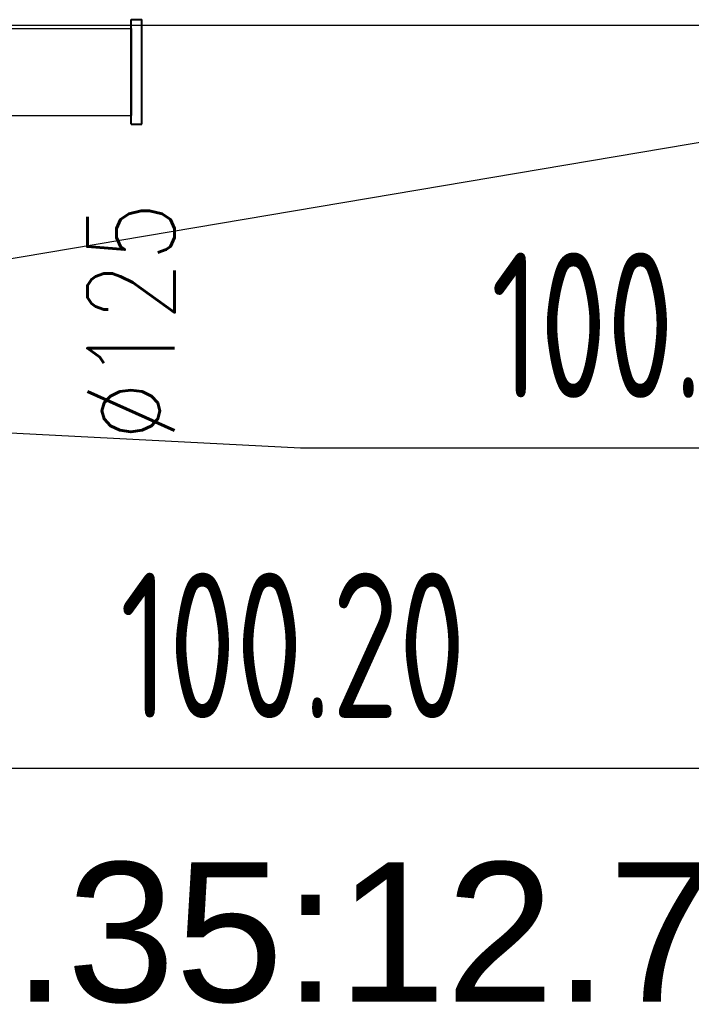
# Model space of a CAD drawing. Header units: millimetres. Extents: x -367720 to -162733, y 309172 to 337444.
# Tile 98 of 256: x -343761 to -342798, y 315939 to 317350. Entities that reach past the tile are written whole.
import ezdxf
from ezdxf.enums import TextEntityAlignment as Align

# ---------------------------------------------------------------- set-up
doc = ezdxf.new("R2010")
doc.units = ezdxf.units.MM
doc.header["$LTSCALE"] = 10
doc.header["$MEASUREMENT"] = 0
doc.linetypes.add('HIDDEN', pattern=[0.375, 0.25, -0.125])
doc.layers.get('0').update_dxf_attribs({"color": 255, "lineweight": 13})
for name, color, linetype, lineweight in [('LATS_PIPE_REFRIGERANT_INDEX', 1, 'Continuous', 0), ('VZ1', 6, 'Continuous', 18), ('vzt-odvod', 6, 'Continuous', 40), ('vzt-popis', 81, 'Continuous', 20), ('vzt-přívod', 2, 'Continuous', 40)]:
    doc.layers.add(name, color=color, linetype=linetype, lineweight=lineweight)
for name, color, linetype in [('VZT_odvod', 6, 'Continuous'), ('VZT_pozice', 1, 'Continuous'), ('ÚT_CHL-ovladač', 4, 'Continuous')]:
    doc.layers.add(name, color=color, linetype=linetype)
doc.styles.add('ISO8', font='ISO8.shx')
doc.styles.add('LATS_ANNO', font='arial.ttf')
doc.styles.add('ROMANS', font='ROMANS.shx', dxfattribs={"height": 80})

# ---------------------------------------------------------------- blocks, each defined once
blk = doc.blocks.new('LU-H')
at = {"linetype": 'ByBlock', "style": 'ISO8'}
blk.add_attdef('LU-WERT', text='', height=1, dxfattribs=at).set_placement((0.0065, -0.0082), align=Align.CENTER)
blk = doc.blocks.new('A$C44164CF6')
at = {"layer": 'VZT_pozice', "color": 7}
for p, q in [((12279.2, -1698.4), (10479.8, -2002.2)), ((9709.9, -2094.1), (11424.8, -2183.7))]:
    blk.add_line(p, q, dxfattribs=at)
at = {"layer": 'VZT_pozice', "color": 2}
for p, q in [((11424.8, -2183.7), (13077.7, -2183.7)), ((10902, -2642.8), (12554.9, -2642.8))]:
    blk.add_line(p, q, dxfattribs=at)
at = {"layer": 'ÚT_CHL-ovladač'}
blk.add_line((15056.1, -1578.2), (10283.3, -1578.2), dxfattribs=at)
at = {"layer": 'VZT_odvod', "linetype": 'HIDDEN', "ltscale": 200}
ref = blk.add_blockref('LU-H', (12075.4, -2109.9, 0), dxfattribs=dict(at, xscale=-250, yscale=250, zscale=250))
ref.add_attrib('LU-WERT', '100.19', dxfattribs={"layer": '0', "linetype": 'ByBlock', "height": 208.33, "style": 'ISO8', "width": 0.75}).set_placement((11936.6, -2112, 0), align=Align.CENTER)
ref = blk.add_blockref('LU-H', (11552.6, -2569, 0), dxfattribs=dict(at, xscale=-250, yscale=250, zscale=250))
ref.add_attrib('LU-WERT', '100.20', dxfattribs={"layer": '0', "linetype": 'ByBlock', "height": 208.33, "style": 'ISO8', "width": 0.75}).set_placement((11413.8, -2571, 0), align=Align.CENTER)
at = {"layer": 'LATS_PIPE_REFRIGERANT_INDEX', "color": 7, "style": 'LATS_ANNO'}
blk.add_text('6.35:12.7', height=200, dxfattribs=at).set_placement((10856.6, -2877.8), align=Align.MIDDLE_LEFT)
at = {"layer": 'VZ1', "extrusion": (0, -1, -1.22461e-16), "style": 'ROMANS', "width": 0.8, "flags": 1}
for tag, p in [('MATERIAL', (-2269.1, 3112.5, -14812.2)), ('PRIRUBA', (-2269.1, 3112.5, -14812.2)), ('PRUTOK', (-2269.1, 3112.5, -14812.2)), ('PLOCHA', (-2269.1, 3112.5, -14812.2)), ('OBVOD', (-2269.1, 3112.5, -14812.2)), ('NAZEV', (-2269.1, 3112.5, -14812.2)), ('USEK', (-2269.1, 3112.5, -14812.2)), ('KOTA', (-2269.1, 3112.5, -14812.2)), ('TVAR', (-2269.1, 3112.5, -14812.2)), ('NB2', (-2269.1, 3112.5, -14812.2)), ('NB1', (-2269.1, 3112.5, -14812.2)), ('POS', (-2269.1, 3112.5, -14812.2)), ('DB', (-2269.1, 3112.5, -14812.2)), ('DA', (-2269.1, 3112.5, -14812.2)), ('B2', (-2269.1, 3112.5, -14812.2)), ('A2', (-2269.1, 3112.5, -14812.2)), ('B1', (-2269.1, 3112.5, -14812.2)), ('A1', (-2269.1, 3112.5, -14812.2)), ('LT', (-2269.1, 3112.5, -14812.2)), ('MATERIAL', (99885.3, 3112.5, -14812.2)), ('PRIRUBA', (99885.3, 3112.5, -14812.2)), ('PRUTOK', (99885.3, 3112.5, -14812.2)), ('PLOCHA', (99885.3, 3112.5, -14812.2)), ('OBVOD', (99885.3, 3112.5, -14812.2)), ('NAZEV', (99885.3, 3112.5, -14812.2)), ('USEK', (99885.3, 3112.5, -14812.2)), ('KOTA', (99885.3, 3112.5, -14812.2)), ('TVAR', (99885.3, 3112.5, -14812.2)), ('NB2', (99885.3, 3112.5, -14812.2)), ('NB1', (99885.3, 3112.5, -14812.2)), ('POS', (99885.3, 3112.5, -14812.2)), ('DB', (99885.3, 3112.5, -14812.2)), ('DA', (99885.3, 3112.5, -14812.2)), ('B2', (99885.3, 3112.5, -14812.2)), ('B1', (99885.3, 3112.5, -14812.2)), ('LT', (99885.3, 3112.5, -14812.2)), ('A2', (99885.3, 3112.5, -14812.2)), ('A1', (99885.3, 3112.5, -14812.2))]:
    blk.add_attdef(tag, p, '', height=1, rotation=180, dxfattribs=at)
at = {"layer": 'VZ1', "extrusion": (1.22461e-16, 1, 4.44089e-16), "style": 'ROMANS', "width": 0.8, "flags": 1}
for tag, p in [('MATERIAL', (2269.1, 2852.5, 14812.2)), ('PRIRUBA', (2269.1, 2852.5, 14812.2)), ('IZOLACE', (2269.1, 2852.5, 14812.2)), ('PRUTOK', (2269.1, 2852.5, 14812.2)), ('PLOCHA', (2269.1, 2852.5, 14812.2)), ('NASTCE', (2269.1, 2852.5, 14812.2)), ('OBVOD', (2269.1, 2852.5, 14812.2)), ('NAZEV', (2269.1, 2852.5, 14812.2)), ('USEK', (2269.1, 2852.5, 14812.2)), ('KOTA', (2269.1, 2852.5, 14812.2)), ('TVAR', (2269.1, 2852.5, 14812.2)), ('NB2', (2269.1, 2852.5, 14812.2)), ('NB1', (2269.1, 2852.5, 14812.2)), ('POS', (2269.1, 2852.5, 14812.2)), ('VS', (2269.1, 2852.5, 14812.2)), ('B1', (2269.1, 2852.5, 14812.2)), ('A1', (2269.1, 2852.5, 14812.2)), ('LT', (2269.1, 2852.5, 14812.2)), ('MATERIAL', (-99885.3, 2852.5, 14812.2)), ('PRIRUBA', (-99885.3, 2852.5, 14812.2)), ('IZOLACE', (-99885.3, 2852.5, 14812.2)), ('PRUTOK', (-99885.3, 2852.5, 14812.2)), ('PLOCHA', (-99885.3, 2852.5, 14812.2)), ('NASTCE', (-99885.3, 2852.5, 14812.2)), ('OBVOD', (-99885.3, 2852.5, 14812.2)), ('NAZEV', (-99885.3, 2852.5, 14812.2)), ('USEK', (-99885.3, 2852.5, 14812.2)), ('KOTA', (-99885.3, 2852.5, 14812.2)), ('TVAR', (-99885.3, 2852.5, 14812.2)), ('NB2', (-99885.3, 2852.5, 14812.2)), ('NB1', (-99885.3, 2852.5, 14812.2)), ('POS', (-99885.3, 2852.5, 14812.2)), ('B1', (-99885.3, 2852.5, 14812.2)), ('VS', (-99885.3, 2852.5, 14812.2)), ('LT', (-99885.3, 2852.5, 14812.2)), ('A1', (-99885.3, 2852.5, 14812.2))]:
    blk.add_attdef(tag, p, '', height=1, dxfattribs=at)
blk = doc.blocks.new('trouba')
for p, q in [((-0.5, 1), (-0.5, 0)), ((-0.5, 1), (0.5, 1)), ((0.5, 1), (0.5, 0)), ((-0.5, 0), (0.5, 0))]:
    blk.add_line(p, q)
blk = doc.blocks.new('A$C44067DDB')
at = {"layer": 'vzt-odvod', "lineweight": 30}
for p, q in [((13200.8606, 4717.6736, 3000.9177), (21682.1169, 4717.6736, 2845.2508)), ((13200.8606, 4592.6736, 3000.9177), (21682.1169, 4592.6736, 2845.2508))]:
    blk.add_line(p, q, dxfattribs=at)
at = {"layer": 'vzt-přívod'}
blk.add_line((21682.1169, 4717.6736), (21682.1169, 4592.6736), dxfattribs=at)
at = {"layer": 'vzt-přívod', "xscale": 150, "yscale": 15, "zscale": 150, "rotation": 90}
blk.add_blockref('trouba', (21697.1169, 4655.1736), dxfattribs=at)
at = {"layer": 'VZ1', "extrusion": (1.04009e-13, 1, -4.87544e-15), "style": 'ROMANS', "width": 0.8, "flags": 1}
for tag in ['KOTA', 'USEK', 'TVAR', 'POS', 'NB2', 'NB1', 'VS', 'LT', 'D']:
    blk.add_attdef(tag, (-111318.983, 5039.0799, 11669.1415), '', height=1, dxfattribs=at)
at = {"layer": 'VZ1', "extrusion": (1, -3.06152e-16, 0), "style": 'ROMANS', "width": 0.8, "flags": 1}
for tag in ['NB2', 'NB1', 'PRUTOK', 'USEK', 'KOTA', 'NAZEV', 'PRIRUBA2', 'POS', 'MATERIAL', 'PRUMER', 'PLOCHA', 'LT', 'UHEL', 'R', 'D', 'TVAR']:
    blk.add_attdef(tag, (11669.1415, 5039.0799, 111318.983), '', height=1, rotation=90, dxfattribs=at)
at = {"layer": 'VZ1', "extrusion": (-2.71917e-32, 1, -4.44089e-16), "style": 'ROMANS', "width": 0.8, "flags": 1}
for tag, p in [('MATERIAL', (-177204.9859, 2943.2966, 11491.6104)), ('PRIRUBA', (-177204.9859, 2943.2966, 11491.6104)), ('PRUTOK', (-177204.9859, 2943.2966, 11491.6104)), ('PLOCHA', (-177204.9859, 2943.2966, 11491.6104)), ('OBVOD', (-177204.9859, 2943.2966, 11491.6104)), ('NAZEV', (-177204.9859, 2943.2966, 11491.6104)), ('KOTA', (-177204.9859, 2943.2966, 11491.6104)), ('USEK', (-177204.9859, 2943.2966, 11491.6104)), ('TVAR', (-177204.9859, 2943.2966, 11491.6104)), ('NBN', (-177204.9859, 2943.2966, 11491.6104)), ('POS', (-177204.9859, 2943.2966, 11491.6104)), ('NB3', (-177204.9859, 2943.2966, 11491.6104)), ('VS', (-177204.9859, 2943.2966, 11491.6104)), ('LT', (-177204.9859, 2943.2966, 11491.6104)), ('B', (-177204.9859, 2943.2966, 11491.6104)), ('R', (-177204.9859, 2943.2966, 11491.6104)), ('A', (-177204.9859, 2943.2966, 11491.6104)), ('MATERIAL', (-11332.888, 6131.7212, 9501.275)), ('MATERIAL', (-11332.9671, 2943.2966, 9501.275)), ('PRIRUBA', (-11332.888, 6131.7212, 9501.275)), ('PRIRUBA', (-11332.9671, 2943.2966, 9501.275)), ('PRUTOK', (-11332.888, 6131.7212, 9501.275)), ('PRUTOK', (-11332.9671, 2943.2966, 9501.275)), ('PLOCHA', (-11332.888, 6131.7212, 9501.275)), ('PLOCHA', (-11332.9671, 2943.2966, 9501.275)), ('OBVOD', (-11332.888, 6131.7212, 9501.275)), ('OBVOD', (-11332.9671, 2943.2966, 9501.275)), ('NAZEV', (-11332.888, 6131.7212, 9501.275)), ('NAZEV', (-11332.9671, 2943.2966, 9501.275)), ('KOTA', (-11332.888, 6131.7212, 9501.275)), ('USEK', (-11332.888, 6131.7212, 9501.275)), ('KOTA', (-11332.9671, 2943.2966, 9501.275)), ('USEK', (-11332.9671, 2943.2966, 9501.275)), ('TVAR', (-11332.888, 6131.7212, 9501.275)), ('TVAR', (-11332.9671, 2943.2966, 9501.275)), ('NBN', (-11332.888, 6131.7212, 9501.275)), ('NBN', (-11332.9671, 2943.2966, 9501.275)), ('POS', (-11332.888, 6131.7212, 9501.275)), ('NB3', (-11332.888, 6131.7212, 9501.275)), ('POS', (-11332.9671, 2943.2966, 9501.275)), ('NB3', (-11332.9671, 2943.2966, 9501.275)), ('VS', (-11332.888, 6131.7212, 9501.275)), ('LT', (-11332.888, 6131.7212, 9501.275)), ('VS', (-11332.9671, 2943.2966, 9501.275)), ('LT', (-11332.9671, 2943.2966, 9501.275)), ('B', (-11332.888, 6131.7212, 9501.275)), ('R', (-11332.888, 6131.7212, 9501.275)), ('A', (-11332.888, 6131.7212, 9501.275)), ('B', (-11332.9671, 2943.2966, 9501.275)), ('R', (-11332.9671, 2943.2966, 9501.275)), ('A', (-11332.9671, 2943.2966, 9501.275)), ('MATERIAL', (-109446.9123, 2943.2966, 9501.275)), ('PRIRUBA', (-109446.9123, 2943.2966, 9501.275)), ('PRUTOK', (-109446.9123, 2943.2966, 9501.275)), ('PLOCHA', (-109446.9123, 2943.2966, 9501.275)), ('OBVOD', (-109446.9123, 2943.2966, 9501.275)), ('NAZEV', (-109446.9123, 2943.2966, 9501.275)), ('KOTA', (-109446.9123, 2943.2966, 9501.275)), ('USEK', (-109446.9123, 2943.2966, 9501.275)), ('TVAR', (-109446.9123, 2943.2966, 9501.275)), ('NBN', (-109446.9123, 2943.2966, 9501.275)), ('POS', (-109446.9123, 2943.2966, 9501.275)), ('NB3', (-109446.9123, 2943.2966, 9501.275)), ('VS', (-109446.9123, 2943.2966, 9501.275)), ('LT', (-109446.9123, 2943.2966, 9501.275)), ('B', (-109446.9123, 2943.2966, 9501.275)), ('R', (-109446.9123, 2943.2966, 9501.275)), ('A', (-109446.9123, 2943.2966, 9501.275))]:
    blk.add_attdef(tag, p, '', height=1, dxfattribs=at)
at = {"layer": 'VZ1', "extrusion": (-1, 0, 0), "style": 'ROMANS', "width": 0.8, "flags": 1}
for tag, p in [('NB3', (-11312.8354, 2943.2966, -178642.0188)), ('PRUTOK', (-11312.8354, 2943.2966, -178642.0188)), ('USEK', (-11312.8354, 2943.2966, -178642.0188)), ('VS', (-11312.8354, 2943.2966, -178642.0188)), ('NAZEV', (-11312.8354, 2943.2966, -178642.0188)), ('KOTA', (-11312.8354, 2943.2966, -178642.0188)), ('POS', (-11312.8354, 2943.2966, -178642.0188)), ('MATERIAL', (-11312.8354, 2943.2966, -178642.0188)), ('PRIRUBA', (-11312.8354, 2943.2966, -178642.0188)), ('PLOCHA', (-11312.8354, 2943.2966, -178642.0188)), ('OBVOD', (-11312.8354, 2943.2966, -178642.0188)), ('R', (-11312.8354, 2943.2966, -178642.0188)), ('LT', (-11312.8354, 2943.2966, -178642.0188)), ('B', (-11312.8354, 2943.2966, -178642.0188)), ('A', (-11312.8354, 2943.2966, -178642.0188)), ('TVAR', (-11312.8354, 2943.2966, -178642.0188)), ('NB3', (-9322.5, 6131.7212, -12769.9209)), ('PRUTOK', (-9322.5, 6131.7212, -12769.9209)), ('USEK', (-9322.5, 6131.7212, -12769.9209)), ('VS', (-9322.5, 6131.7212, -12769.9209)), ('NAZEV', (-9322.5, 6131.7212, -12769.9209)), ('KOTA', (-9322.5, 6131.7212, -12769.9209)), ('POS', (-9322.5, 6131.7212, -12769.9209)), ('MATERIAL', (-9322.5, 6131.7212, -12769.9209)), ('PRIRUBA', (-9322.5, 6131.7212, -12769.9209)), ('PLOCHA', (-9322.5, 6131.7212, -12769.9209)), ('OBVOD', (-9322.5, 6131.7212, -12769.9209)), ('R', (-9322.5, 6131.7212, -12769.9209)), ('LT', (-9322.5, 6131.7212, -12769.9209)), ('B', (-9322.5, 6131.7212, -12769.9209)), ('A', (-9322.5, 6131.7212, -12769.9209)), ('TVAR', (-9322.5, 6131.7212, -12769.9209)), ('NB3', (-9322.5, 2943.2966, -12770)), ('PRUTOK', (-9322.5, 2943.2966, -12770)), ('USEK', (-9322.5, 2943.2966, -12770)), ('VS', (-9322.5, 2943.2966, -12770)), ('NAZEV', (-9322.5, 2943.2966, -12770)), ('KOTA', (-9322.5, 2943.2966, -12770)), ('POS', (-9322.5, 2943.2966, -12770)), ('MATERIAL', (-9322.5, 2943.2966, -12770)), ('PRIRUBA', (-9322.5, 2943.2966, -12770)), ('PLOCHA', (-9322.5, 2943.2966, -12770)), ('OBVOD', (-9322.5, 2943.2966, -12770)), ('R', (-9322.5, 2943.2966, -12770)), ('LT', (-9322.5, 2943.2966, -12770)), ('B', (-9322.5, 2943.2966, -12770)), ('A', (-9322.5, 2943.2966, -12770)), ('TVAR', (-9322.5, 2943.2966, -12770)), ('NB3', (-9322.5, 2943.2966, -110883.9452)), ('PRUTOK', (-9322.5, 2943.2966, -110883.9452)), ('USEK', (-9322.5, 2943.2966, -110883.9452)), ('VS', (-9322.5, 2943.2966, -110883.9452)), ('NAZEV', (-9322.5, 2943.2966, -110883.9452)), ('KOTA', (-9322.5, 2943.2966, -110883.9452)), ('POS', (-9322.5, 2943.2966, -110883.9452)), ('MATERIAL', (-9322.5, 2943.2966, -110883.9452)), ('PRIRUBA', (-9322.5, 2943.2966, -110883.9452)), ('PLOCHA', (-9322.5, 2943.2966, -110883.9452)), ('OBVOD', (-9322.5, 2943.2966, -110883.9452)), ('R', (-9322.5, 2943.2966, -110883.9452)), ('LT', (-9322.5, 2943.2966, -110883.9452)), ('B', (-9322.5, 2943.2966, -110883.9452)), ('A', (-9322.5, 2943.2966, -110883.9452)), ('TVAR', (-9322.5, 2943.2966, -110883.9452))]:
    blk.add_attdef(tag, p, '', height=1, rotation=270, dxfattribs=at)
at = {"layer": 'VZ1', "extrusion": (1, -2.32324e-14, 0), "style": 'ROMANS', "width": 0.8, "flags": 1}
for tag in ['NB2', 'NB1', 'PRUTOK', 'USEK', 'KOTA', 'NAZEV', 'PRIRUBA2', 'POS', 'MATERIAL', 'PRUMER', 'PLOCHA', 'LT', 'UHEL', 'R', 'D', 'TVAR']:
    blk.add_attdef(tag, (11224.1742, 2147.9426, 13745.0379), '', height=1, rotation=270, dxfattribs=at)
at = {"layer": 'VZ1', "extrusion": (-1.83691e-16, -1, 0), "style": 'ROMANS', "width": 0.8, "flags": 1}
for tag in ['POZNAMKA', 'NB2', 'NB1', 'DATA-HODNOTA', 'DATA-KLIC', 'PRUTOK', 'USEK', 'DRUHTLUM', 'ZETA', 'PR', 'TYP', 'NAZEV', 'POS', 'VETA']:
    blk.add_attdef(tag, (111863.9472, 3000, -10940.785), '', height=1, dxfattribs=at)
at = {"layer": 'VZ1', "extrusion": (0, 1, -1.26974e-15), "style": 'ROMANS', "width": 0.8, "flags": 1}
for tag in ['PRIRUBA2', 'MATERIAL', 'PRUMER', 'IZOLACE', 'PRUTOK', 'PLOCHA', 'NASTCE', 'NAZEV', 'KOTA', 'USEK', 'TVAR', 'POS', 'NB2', 'NB1', 'VS', 'LT', 'D']:
    blk.add_attdef(tag, (-111858.983, 2389.3275, 10075), '', height=1, dxfattribs=at)
at = {"layer": 'VZ1', "style": 'ROMANS', "width": 0.8, "flags": 1}
for tag in ['VS', 'OBVOD', 'USEK', 'IZOLACE', 'NASTCE', 'PRUTOK', 'KOTA', 'POS', 'PRIRUBA', 'PLOCHA', 'A1', 'TVAR', 'NB2', 'NB1', 'NAZEV', 'MATERIAL', 'LT', 'B1']:
    blk.add_attdef(tag, (12740, 9530), '', height=1, rotation=270, dxfattribs=at)
at = {"layer": 'VZ1', "extrusion": (0, -1, 0), "style": 'ROMANS', "width": 0.8, "flags": 1}
for tag, p in [('NBN', (179201.405, 2639.0523, -9490.3354)), ('NB3', (179201.405, 2639.0523, -9490.3354)), ('PRUTOK', (179201.405, 2639.0523, -9490.3354)), ('USEK', (179201.405, 2639.0523, -9490.3354)), ('VS', (179201.405, 2639.0523, -9490.3354)), ('NAZEV', (179201.405, 2639.0523, -9490.3354)), ('KOTA', (179201.405, 2639.0523, -9490.3354)), ('POS', (179201.405, 2639.0523, -9490.3354)), ('MATERIAL', (179201.405, 2639.0523, -9490.3354)), ('PRIRUBA', (179201.405, 2639.0523, -9490.3354)), ('PLOCHA', (179201.405, 2639.0523, -9490.3354)), ('OBVOD', (179201.405, 2639.0523, -9490.3354)), ('R', (179201.405, 2639.0523, -9490.3354)), ('LT', (179201.405, 2639.0523, -9490.3354)), ('B', (179201.405, 2639.0523, -9490.3354)), ('A', (179201.405, 2639.0523, -9490.3354)), ('TVAR', (179201.405, 2639.0523, -9490.3354)), ('NBN', (13329.3863, 2639.0523, -7500)), ('NB3', (13329.3863, 2639.0523, -7500)), ('PRUTOK', (13329.3863, 2639.0523, -7500)), ('USEK', (13329.3863, 2639.0523, -7500)), ('VS', (13329.3863, 2639.0523, -7500)), ('NAZEV', (13329.3863, 2639.0523, -7500)), ('KOTA', (13329.3863, 2639.0523, -7500)), ('POS', (13329.3863, 2639.0523, -7500)), ('MATERIAL', (13329.3863, 2639.0523, -7500)), ('PRIRUBA', (13329.3863, 2639.0523, -7500)), ('PLOCHA', (13329.3863, 2639.0523, -7500)), ('OBVOD', (13329.3863, 2639.0523, -7500)), ('R', (13329.3863, 2639.0523, -7500)), ('LT', (13329.3863, 2639.0523, -7500)), ('B', (13329.3863, 2639.0523, -7500)), ('A', (13329.3863, 2639.0523, -7500)), ('TVAR', (13329.3863, 2639.0523, -7500)), ('TVAR', (111443.3315, 2639.0523, -7500)), ('A', (111443.3315, 2639.0523, -7500)), ('B', (111443.3315, 2639.0523, -7500)), ('LT', (111443.3315, 2639.0523, -7500)), ('R', (111443.3315, 2639.0523, -7500)), ('OBVOD', (111443.3315, 2639.0523, -7500)), ('PLOCHA', (111443.3315, 2639.0523, -7500)), ('PRIRUBA', (111443.3315, 2639.0523, -7500)), ('MATERIAL', (111443.3315, 2639.0523, -7500)), ('POS', (111443.3315, 2639.0523, -7500)), ('KOTA', (111443.3315, 2639.0523, -7500)), ('NAZEV', (111443.3315, 2639.0523, -7500)), ('VS', (111443.3315, 2639.0523, -7500)), ('USEK', (111443.3315, 2639.0523, -7500)), ('PRUTOK', (111443.3315, 2639.0523, -7500)), ('NB3', (111443.3315, 2639.0523, -7500)), ('NBN', (111443.3315, 2639.0523, -7500)), ('NBN', (111443.3315, 2639.0523, -7500)), ('NB3', (111443.3315, 2639.0523, -7500)), ('PRUTOK', (111443.3315, 2639.0523, -7500)), ('USEK', (111443.3315, 2639.0523, -7500)), ('VS', (111443.3315, 2639.0523, -7500)), ('NAZEV', (111443.3315, 2639.0523, -7500)), ('KOTA', (111443.3315, 2639.0523, -7500)), ('POS', (111443.3315, 2639.0523, -7500)), ('MATERIAL', (111443.3315, 2639.0523, -7500)), ('PRIRUBA', (111443.3315, 2639.0523, -7500)), ('PLOCHA', (111443.3315, 2639.0523, -7500)), ('OBVOD', (111443.3315, 2639.0523, -7500)), ('R', (111443.3315, 2639.0523, -7500)), ('LT', (111443.3315, 2639.0523, -7500)), ('B', (111443.3315, 2639.0523, -7500)), ('A', (111443.3315, 2639.0523, -7500)), ('TVAR', (111443.3315, 2639.0523, -7500))]:
    blk.add_attdef(tag, p, '', height=1, rotation=90, dxfattribs=at)
at = {"layer": 'VZ1', "extrusion": (2.83287e-14, -1, 0), "style": 'ROMANS', "width": 0.8, "flags": 1}
for tag, p in [('IZOLACE', (4619.6938, 3000, -5099.5832)), ('NASTCE', (4619.6938, 3000, -5099.5832)), ('NB2', (4619.6938, 3000, -5099.5832)), ('NB1', (4619.6938, 3000, -5099.5832)), ('VS', (4619.6938, 3000, -5099.5832)), ('PRUTOK', (4619.6938, 3000, -5099.5832)), ('USEK', (4619.6938, 3000, -5099.5832)), ('KOTA', (4619.6938, 3000, -5099.5832)), ('NAZEV', (4619.6938, 3000, -5099.5832)), ('PRIRUBA2', (4619.6938, 3000, -5099.5832)), ('POS', (4619.6938, 3000, -5099.5832)), ('MATERIAL', (4619.6938, 3000, -5099.5832)), ('PRUMER', (4619.6938, 3000, -5099.5832)), ('PLOCHA', (4619.6938, 3000, -5099.5832)), ('LT', (4619.6938, 3000, -5099.5832)), ('D', (4619.6938, 3000, -5099.5832)), ('TVAR', (4619.6938, 3000, -5099.5832)), ('IZOLACE', (102733.639, 3000, -4512.6709)), ('NASTCE', (102733.639, 3000, -4512.6709)), ('NB2', (102733.639, 3000, -4512.6709)), ('NB1', (102733.639, 3000, -4512.6709)), ('VS', (102733.639, 3000, -4512.6709)), ('PRUTOK', (102733.639, 3000, -4512.6709)), ('USEK', (102733.639, 3000, -4512.6709)), ('KOTA', (102733.639, 3000, -4512.6709)), ('NAZEV', (102733.639, 3000, -4512.6709)), ('PRIRUBA2', (102733.639, 3000, -4512.6709)), ('POS', (102733.639, 3000, -4512.6709)), ('MATERIAL', (102733.639, 3000, -4512.6709)), ('PRUMER', (102733.639, 3000, -4512.6709)), ('PLOCHA', (102733.639, 3000, -4512.6709)), ('LT', (102733.639, 3000, -4512.6709)), ('D', (102733.639, 3000, -4512.6709)), ('TVAR', (102733.639, 3000, -4512.6709))]:
    blk.add_attdef(tag, p, '', height=1, dxfattribs=at)
at = {"layer": 'vzt-popis', "style": 'ROMANS', "width": 0.8}
blk.add_text('%%c125', height=125, rotation=90, dxfattribs=at).set_placement((21681.6054, 4297.7307, 50000), align=Align.MIDDLE_CENTER)
at = {"layer": 'vzt-přívod', "lineweight": 30, "extrusion": (-1, 0, 0), "style": 'ROMANS', "width": 0.8, "flags": 1}
for p in [(-11312.8354, 2943.2966, -178642.0188), (-9322.5, 6131.7212, -12769.9209), (-9322.5, 2943.2966, -12770), (-9322.5, 2943.2966, -110883.9452)]:
    blk.add_attdef('NBN', p, '', height=1, rotation=270, dxfattribs=at)
at = {"layer": 'vzt-přívod', "lineweight": 30, "extrusion": (0.707107, 0.707107, 0), "style": 'ROMANS', "width": 0.8, "flags": 1}
for tag, p in [('PRIRUBA2', (-1079.1254, 2936.5022, 15975.6328)), ('MATERIAL', (-1079.1254, 2936.5022, 15975.6328)), ('PRUMER', (-1079.1254, 2936.5022, 15975.6328)), ('IZOLACE', (-1079.1254, 2936.5022, 15975.6328)), ('PRUTOK', (-1079.1254, 2936.5022, 15975.6328)), ('PLOCHA', (-1079.1254, 2936.5022, 15975.6328)), ('NASTCE', (-1079.1254, 2936.5022, 15975.6328)), ('NAZEV', (-1079.1254, 2936.5022, 15975.6328)), ('KOTA', (-1079.1254, 2936.5022, 15975.6328)), ('USEK', (-1079.1254, 2936.5022, 15975.6328)), ('TVAR', (-1079.1254, 2936.5022, 15975.6328)), ('POS', (-1079.1254, 2936.5022, 15975.6328)), ('NB2', (-1079.1254, 2936.5022, 15975.6328)), ('NB1', (-1079.1254, 2936.5022, 15975.6328)), ('VS', (-1079.1254, 2936.5022, 15975.6328)), ('LT', (-1079.1254, 2936.5022, 15975.6328)), ('D', (-1079.1254, 2936.5022, 15975.6328)), ('PRIRUBA2', (-70456.1614, 2936.5022, 85352.6688)), ('MATERIAL', (-70456.1614, 2936.5022, 85352.6688)), ('PRUMER', (-70456.1614, 2936.5022, 85352.6688)), ('IZOLACE', (-70456.1614, 2936.5022, 85352.6688)), ('PRUTOK', (-70456.1614, 2936.5022, 85352.6688)), ('PLOCHA', (-70456.1614, 2936.5022, 85352.6688)), ('NASTCE', (-70456.1614, 2936.5022, 85352.6688)), ('NAZEV', (-70456.1614, 2936.5022, 85352.6688)), ('KOTA', (-70456.1614, 2936.5022, 85352.6688)), ('USEK', (-70456.1614, 2936.5022, 85352.6688)), ('TVAR', (-70456.1614, 2936.5022, 85352.6688)), ('POS', (-70456.1614, 2936.5022, 85352.6688)), ('NB2', (-70456.1614, 2936.5022, 85352.6688)), ('NB1', (-70456.1614, 2936.5022, 85352.6688)), ('VS', (-70456.1614, 2936.5022, 85352.6688)), ('LT', (-70456.1614, 2936.5022, 85352.6688)), ('D', (-70456.1614, 2936.5022, 85352.6688))]:
    blk.add_attdef(tag, p, '', height=1, dxfattribs=at)
at = {"layer": 'vzt-přívod', "lineweight": 30, "style": 'ROMANS', "width": 0.8, "flags": 1}
for tag, p in [('USEK', (11882.7585, 10460.1981, 2936.5022)), ('UHEL', (11882.7585, 10460.1981, 2936.5022)), ('PRUTOK', (11882.7585, 10460.1981, 2936.5022)), ('KOTA', (11882.7585, 10460.1981, 2936.5022)), ('PRIRUBA2', (11882.7585, 10460.1981, 2936.5022)), ('POS', (11882.7585, 10460.1981, 2936.5022)), ('PRUMER', (11882.7585, 10460.1981, 2936.5022)), ('PLOCHA', (11882.7585, 10460.1981, 2936.5022)), ('TVAR', (11882.7585, 10460.1981, 2936.5022)), ('NB2', (11882.7585, 10460.1981, 2936.5022)), ('NB1', (11882.7585, 10460.1981, 2936.5022)), ('NAZEV', (11882.7585, 10460.1981, 2936.5022)), ('MATERIAL', (11882.7585, 10460.1981, 2936.5022)), ('LT', (11882.7585, 10460.1981, 2936.5022)), ('R', (11882.7585, 10460.1981, 2936.5022)), ('D', (11882.7585, 10460.1981, 2936.5022)), ('USEK', (109996.7036, 10460.1981, 2936.5022)), ('UHEL', (109996.7036, 10460.1981, 2936.5022)), ('PRUTOK', (109996.7036, 10460.1981, 2936.5022)), ('KOTA', (109996.7036, 10460.1981, 2936.5022)), ('PRIRUBA2', (109996.7036, 10460.1981, 2936.5022)), ('POS', (109996.7036, 10460.1981, 2936.5022)), ('PRUMER', (109996.7036, 10460.1981, 2936.5022)), ('PLOCHA', (109996.7036, 10460.1981, 2936.5022)), ('TVAR', (109996.7036, 10460.1981, 2936.5022)), ('NB2', (109996.7036, 10460.1981, 2936.5022)), ('NB1', (109996.7036, 10460.1981, 2936.5022)), ('NAZEV', (109996.7036, 10460.1981, 2936.5022)), ('MATERIAL', (109996.7036, 10460.1981, 2936.5022)), ('LT', (109996.7036, 10460.1981, 2936.5022)), ('R', (109996.7036, 10460.1981, 2936.5022)), ('D', (109996.7036, 10460.1981, 2936.5022))]:
    blk.add_attdef(tag, p, '', height=1, rotation=270, dxfattribs=at)
at = {"layer": 'vzt-přívod', "lineweight": 30, "extrusion": (-1, 0, 1.77636e-15), "style": 'ROMANS', "width": 0.8, "flags": 1}
for tag in ['IZOLACE', 'NASTCE', 'NB2', 'NB1', 'VS', 'PRUTOK', 'USEK', 'KOTA', 'NAZEV', 'POS', 'MATERIAL', 'PRIRUBA', 'PLOCHA', 'OBVOD', 'LT', 'B1', 'A1', 'TVAR']:
    blk.add_attdef(tag, (-9530, 2813.2966, -12620), '', height=1, dxfattribs=at)

msp = doc.modelspace()

# ---------------------------------------------------------------- block references
msp.add_blockref('A$C44164CF6', (-354782.9, 318920.1))

# ---------------------------------------------------------------- next in the draw order: block references
msp.add_blockref('A$C44067DDB', (-365282.9, 312620.1))

doc.saveas('drawing.dxf')
